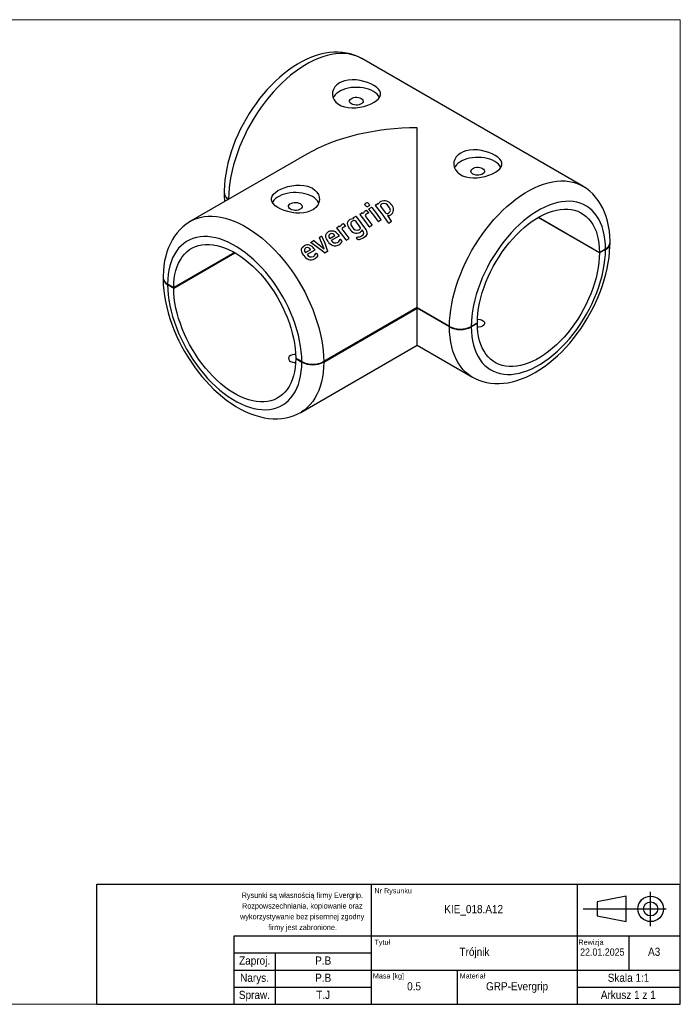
# Model space of a CAD drawing. Header units: millimetres. Extents: x 30 to 415, y 5 to 292.
# Tile 2 of 2: x 222 to 415, y 5 to 292. Entities that reach past the tile are written whole.
import ezdxf

# ---------------------------------------------------------------- set-up
doc = ezdxf.new("R2010")
doc.units = ezdxf.units.MM
doc.header["$PDSIZE"] = -1
doc.linetypes.add('SLD-Linia-ciągła', pattern=[0])
doc.linetypes.add('SLD-Linia-długa-kreska-kropka', pattern=[19.05, 15.24, -1.27, 1.27, -1.27])
doc.styles.add('SLDTEXTSTYLE0', font='GOTHIC.TTF', dxfattribs={"width": 0.913})
doc.styles.add('SLDTEXTSTYLE1', font='GOTHIC.TTF', dxfattribs={"width": 0.913, "bigfont": 'bigfont'})

msp = doc.modelspace()

# ---------------------------------------------------------------- linework, layer by layer
at = {"color": 7, "linetype": 'SLD-Linia-ciągła', "lineweight": 18, "true_color": 0xffffff}
for p, q in [((30, 292), (415, 292)), ((415, 292), (415, 5)), ((415, 5), (30, 5))]:
    msp.add_line(p, q, dxfattribs=at)
for p, q in [((386.55, 243.51), (322.2, 280.65)), ((338.3, 208.07), (338.3, 260.49)), ((306.15, 252.8), (272.27, 233.24)), ((283.39, 239.77), (283.48, 239.71)), ((326.23, 238.02), (326.74, 238.31)), ((326.95, 238.28), (327.01, 238.21)), ((321.7, 235.35), (322.24, 235.67)), ((322.42, 235.64), (322.52, 235.51)), ((323.66, 236.31), (324.09, 235.78)), ((323.85, 235.51), (323.66, 235.44)), ((323.98, 235.56), (323.85, 235.51)), ((324.28, 236.91), (324.91, 237.27)), ((327.79, 237.39), (329.01, 235.79)), ((319.98, 233.45), (319.41, 233.29)), ((319.86, 234.08), (319.78, 234.17)), ((319.8, 234.3), (320.36, 234.63)), ((321.66, 231.65), (320.52, 233.14)), ((323.41, 234.54), (325.15, 232.18)), ((327.76, 233.54), (327.13, 233.18)), ((329.67, 234.88), (330.78, 233.23)), ((330.76, 233.07), (330.13, 232.71)), ((391.44, 224.01), (373.58, 234.32)), ((373.72, 234.4), (391.44, 224.17)), ((314.95, 231.46), (315.49, 231.77)), ((315.68, 231.74), (315.78, 231.62)), ((316.66, 230.64), (318.41, 228.28)), ((316.91, 232.41), (317.34, 231.89)), ((317.1, 231.61), (316.92, 231.55)), ((317.24, 231.67), (317.1, 231.61)), ((322.44, 230.56), (322.31, 230.75)), ((325.14, 232.03), (324.51, 231.67)), ((307.45, 227.18), (308.06, 227.53)), ((308.28, 227.52), (311.25, 225.17)), ((311.25, 225.17), (309.9, 228.42)), ((309.97, 228.64), (310.37, 228.87)), ((312.76, 228.33), (312.85, 228.23)), ((312.85, 228.23), (314.35, 229.09)), ((315.53, 228.9), (313.31, 227.62)), ((315.31, 229.35), (315.54, 229.05)), ((315.5, 227.34), (315.87, 227.91)), ((316.12, 227.88), (316.37, 227.53)), ((318.39, 228.13), (317.76, 227.77)), ((320.97, 228), (320.67, 228.45)), ((322.62, 228.35), (321.63, 227.95)), ((285.09, 224.13), (267.38, 213.91)), ((267.38, 213.74), (285.23, 224.05)), ((305.71, 224.26), (305.79, 224.15)), ((305.79, 224.15), (307.29, 225.02)), ((308.47, 224.83), (306.25, 223.55)), ((308.25, 225.28), (308.48, 224.97)), ((312.04, 224.37), (311.53, 224.07)), ((391.44, 224.17), (393.21, 225.19)), ((393.21, 225.03), (391.44, 224.01)), ((308.44, 223.26), (308.81, 223.83)), ((309.06, 223.8), (309.31, 223.46)), ((267.38, 213.91), (265.61, 214.93)), ((265.61, 214.76), (267.38, 213.74)), ((338.3, 208.07), (311.08, 192.35)), ((311.08, 192.19), (338.3, 207.91)), ((338.3, 208.07), (347.74, 202.62)), ((347.74, 202.46), (338.3, 207.91)), ((338.3, 197.11), (338.3, 207.91)), ((354.1, 202.62), (355.87, 203.64)), ((355.87, 203.48), (354.1, 202.46)), ((355.73, 203.56), (355.87, 203.48)), ((304.42, 177.55), (338.3, 197.11)), ((338.3, 197.11), (354.4, 187.82)), ((304.71, 192.35), (302.94, 193.37)), ((303.08, 193.29), (302.94, 193.21)), ((302.94, 193.21), (304.71, 192.19))]:
    msp.add_line(p, q)
at = {"color": 178, "linetype": 'SLD-Linia-ciągła', "lineweight": 25, "true_color": 0x000042}
for p, q in [((245, 5), (245, 40)), ((245, 40), (415, 40)), ((325, 5), (325, 40)), ((385, 5), (385, 40)), ((415, 5), (415, 40)), ((399.27, 36.54), (390.74, 34.87)), ((390.74, 34.87), (390.74, 30.76)), ((399.27, 29.09), (399.27, 36.54)), ((386.65, 32.82), (410.91, 32.82)), ((390.74, 30.76), (399.27, 29.09)), ((285, 25), (325, 25)), ((285, 5), (285, 25)), ((325, 25), (415, 25)), ((400, 25), (400, 15)), ((285, 20), (325, 20)), ((297, 5), (297, 20)), ((285, 15), (325, 15)), ((325, 15), (385, 15)), ((350, 15), (350, 5)), ((385, 15), (415, 15)), ((285, 10), (325, 10)), ((385, 10), (415, 10)), ((245, 5), (415, 5))]:
    msp.add_line(p, q, dxfattribs=at)
at = {"color": 178, "linetype": 'SLD-Linia-długa-kreska-kropka', "lineweight": 25, "true_color": 0x000042}
msp.add_line((406.36, 27.81), (406.36, 37.82), dxfattribs=at)
at = {"flags": 128}
for points in [[(322.2, 280.65), (322.11, 280.7), (321.07, 281.23), (319.99, 281.68), (318.88, 282.03), (317.73, 282.29), (316.54, 282.46), (315.32, 282.54), (314.08, 282.53), (312.8, 282.43), (311.5, 282.22), (310.19, 281.93), (308.86, 281.54), (307.51, 281.05), (306.17, 280.48), (304.82, 279.81), (303.49, 279.05), (302.16, 278.22), (300.85, 277.3), (299.56, 276.31), (298.29, 275.25), (297.05, 274.12), (295.84, 272.92), (294.66, 271.67), (293.52, 270.36), (292.42, 269), (291.36, 267.6), (290.34, 266.15), (289.38, 264.66), (288.46, 263.13), (287.59, 261.58), (286.78, 260), (286.02, 258.4), (285.33, 256.78), (284.69, 255.15), (284.12, 253.5), (283.62, 251.86), (283.18, 250.22), (282.82, 248.58), (282.52, 246.94), (282.3, 245.33), (282.15, 243.73), (282.08, 242.15), (282.08, 241.61)], [(322.2, 280.65), (321.45, 281.05), (320.43, 281.47), (319.36, 281.79), (318.24, 282.02), (317.08, 282.14), (315.88, 282.15), (314.65, 282.07), (313.39, 281.88), (312.11, 281.59), (310.8, 281.2), (309.48, 280.71), (308.14, 280.12), (306.8, 279.44), (305.45, 278.66), (304.11, 277.79), (302.78, 276.84), (301.45, 275.8), (300.14, 274.68), (298.86, 273.49), (297.6, 272.22), (296.37, 270.88), (295.17, 269.49), (294.01, 268.03), (292.9, 266.52), (291.83, 264.96), (290.81, 263.36), (289.84, 261.72), (288.93, 260.05), (288.08, 258.36), (287.29, 256.65), (286.57, 254.92), (285.92, 253.18), (285.34, 251.45), (284.83, 249.72), (284.4, 248), (284.04, 246.29), (283.76, 244.61), (283.56, 242.96), (283.44, 241.34), (283.39, 239.77)], [(315.67, 273.55), (314.92, 273.02), (314.33, 272.39), (313.91, 271.69), (313.67, 270.94), (313.63, 270.16), (313.78, 269.39), (314.13, 268.64), (314.67, 267.97), (315.37, 267.39), (316.22, 266.93), (317.17, 266.59), (318.21, 266.38), (319.33, 266.29), (320.48, 266.33), (321.66, 266.47), (322.81, 266.73), (323.9, 267.07), (324.9, 267.48), (325.76, 267.95), (326.48, 268.45), (327.02, 268.98), (327.4, 269.53), (327.6, 270.09), (327.6, 270.66), (327.4, 271.23), (327.01, 271.79), (326.44, 272.33), (325.7, 272.84), (324.83, 273.3), (323.85, 273.7), (322.79, 274.03), (321.68, 274.28), (320.51, 274.43), (319.34, 274.46), (318.2, 274.37), (317.12, 274.15), (316.36, 273.89), (315.67, 273.55)], [(327.34, 269.37), (327.05, 269.85), (326.65, 270.3), (326.15, 270.72), (325.57, 271.1), (324.91, 271.44), (324.18, 271.72), (323.4, 271.95), (322.57, 272.12), (321.72, 272.23), (320.84, 272.28), (319.96, 272.27), (319.09, 272.19), (318.25, 272.04), (317.44, 271.84), (316.69, 271.58), (315.99, 271.27), (315.37, 270.91), (314.83, 270.51), (314.38, 270.08), (314.04, 269.61), (313.84, 269.25)], [(319.21, 267.43), (318.91, 267.65), (318.71, 267.9), (318.62, 268.17), (318.65, 268.45), (318.8, 268.72), (319.05, 268.95), (319.39, 269.15), (319.8, 269.3), (320.26, 269.38), (320.74, 269.39), (321.22, 269.34), (321.66, 269.23), (322.04, 269.06), (322.33, 268.84), (322.53, 268.59), (322.62, 268.31), (322.59, 268.03), (322.44, 267.77), (322.2, 267.53), (321.85, 267.33), (321.44, 267.19), (320.98, 267.11), (320.5, 267.09), (320.03, 267.14), (319.59, 267.25), (319.21, 267.43)], [(351.03, 253.14), (350.28, 252.61), (349.68, 251.98), (349.26, 251.28), (349.03, 250.53), (348.98, 249.75), (349.14, 248.98), (349.49, 248.23), (350.03, 247.56), (350.73, 246.98), (351.57, 246.52), (352.52, 246.18), (353.57, 245.97), (354.68, 245.88), (355.83, 245.92), (357.01, 246.06), (358.16, 246.32), (359.25, 246.66), (360.25, 247.07), (361.11, 247.54), (361.83, 248.04), (362.38, 248.57), (362.76, 249.12), (362.95, 249.68), (362.95, 250.25), (362.76, 250.82), (362.37, 251.38), (361.79, 251.92), (361.05, 252.43), (360.19, 252.89), (359.21, 253.29), (358.15, 253.62), (357.03, 253.87), (355.86, 254.02), (354.7, 254.05), (353.55, 253.96), (352.47, 253.74), (351.71, 253.48), (351.03, 253.14)], [(362.7, 248.96), (362.4, 249.44), (362, 249.89), (361.51, 250.31), (360.93, 250.69), (360.27, 251.03), (359.54, 251.31), (358.76, 251.54), (357.93, 251.71), (357.07, 251.82), (356.2, 251.87), (355.32, 251.86), (354.45, 251.78), (353.61, 251.63), (352.8, 251.43), (352.04, 251.17), (351.35, 250.86), (350.73, 250.5), (350.19, 250.1), (349.74, 249.67), (349.39, 249.2), (349.2, 248.84)], [(354.56, 247.02), (354.26, 247.24), (354.07, 247.49), (353.98, 247.76), (354.01, 248.04), (354.15, 248.31), (354.4, 248.54), (354.74, 248.74), (355.16, 248.89), (355.62, 248.97), (356.1, 248.98), (356.57, 248.93), (357.01, 248.82), (357.39, 248.65), (357.69, 248.43), (357.89, 248.18), (357.97, 247.9), (357.94, 247.62), (357.8, 247.36), (357.55, 247.12), (357.21, 246.92), (356.8, 246.78), (356.34, 246.7), (355.86, 246.68), (355.38, 246.73), (354.94, 246.84), (354.56, 247.02)], [(347.74, 202.62), (347.78, 204.2), (347.91, 205.81), (348.11, 207.47), (348.39, 209.15), (348.75, 210.85), (349.18, 212.57), (349.69, 214.3), (350.27, 216.04), (350.92, 217.77), (351.64, 219.5), (352.43, 221.21), (353.28, 222.91), (354.19, 224.58), (355.15, 226.21), (356.17, 227.81), (357.24, 229.37), (358.36, 230.88), (359.52, 232.34), (360.71, 233.74), (361.94, 235.07), (363.21, 236.34), (364.49, 237.54), (365.8, 238.66), (367.12, 239.69), (368.46, 240.65), (369.8, 241.51), (371.14, 242.29), (372.49, 242.97), (373.82, 243.56), (375.15, 244.05), (376.45, 244.44), (377.74, 244.73), (379, 244.92), (380.23, 245.01), (381.43, 244.99), (382.59, 244.87), (383.7, 244.65), (384.77, 244.32), (385.79, 243.9), (386.52, 243.51)], [(307.79, 242.87), (308.54, 242.34), (309.13, 241.72), (309.55, 241.02), (309.79, 240.27), (309.83, 239.49), (309.68, 238.71), (309.33, 237.97), (308.79, 237.29), (308.09, 236.72), (307.24, 236.25), (306.29, 235.92), (305.25, 235.7), (304.13, 235.62), (302.98, 235.65), (301.8, 235.8), (300.65, 236.05), (299.56, 236.39), (298.56, 236.81), (297.7, 237.27), (296.98, 237.77), (296.43, 238.3), (296.06, 238.85), (295.86, 239.41), (295.86, 239.98), (296.06, 240.55), (296.45, 241.12), (297.02, 241.66), (297.76, 242.17), (298.63, 242.63), (299.6, 243.03), (300.67, 243.36), (301.78, 243.6), (302.95, 243.75), (304.12, 243.79), (305.26, 243.7), (306.34, 243.47), (307.1, 243.21), (307.79, 242.87)], [(309.64, 238.53), (309.56, 238.69), (309.26, 239.17), (308.86, 239.62), (308.37, 240.04), (307.79, 240.42), (307.13, 240.76), (306.4, 241.04), (305.62, 241.27), (304.79, 241.45), (303.93, 241.56), (303.06, 241.61), (302.18, 241.59), (301.31, 241.51), (300.47, 241.37), (299.66, 241.17), (298.9, 240.91), (298.21, 240.6), (297.59, 240.24), (297.05, 239.84), (296.6, 239.4), (296.25, 238.93), (296.12, 238.71)], [(394.52, 227.03), (394.52, 227.36), (394.46, 228.89), (394.32, 230.39), (394.09, 231.84), (393.79, 233.25), (393.4, 234.59), (392.94, 235.88), (392.39, 237.1), (391.77, 238.25), (391.08, 239.32), (390.33, 240.31), (389.51, 241.21), (388.63, 242.03), (387.7, 242.76), (386.73, 243.4), (386.52, 243.51)], [(301.42, 236.75), (301.13, 236.97), (300.93, 237.22), (300.84, 237.5), (300.87, 237.77), (301.01, 238.04), (301.26, 238.28), (301.6, 238.47), (302.02, 238.62), (302.48, 238.7), (302.96, 238.72), (303.43, 238.67), (303.87, 238.55), (304.25, 238.38), (304.55, 238.16), (304.75, 237.91), (304.83, 237.64), (304.8, 237.36), (304.66, 237.09), (304.41, 236.85), (304.07, 236.66), (303.66, 236.51), (303.2, 236.43), (302.72, 236.41), (302.24, 236.46), (301.8, 236.58), (301.42, 236.75)], [(323.29, 237.79), (323.16, 238.01), (323.12, 238.11), (323.12, 238.21), (323.16, 238.3), (323.23, 238.39), (323.4, 238.51)], [(324.24, 238.33), (324.37, 238.12), (324.41, 238.02), (324.4, 237.91), (324.37, 237.82), (324.3, 237.74), (324.14, 237.62)], [(327.01, 238.21), (327.1, 238.29), (327.14, 238.39)], [(328.05, 238.3), (327.84, 238.14), (327.68, 237.94), (327.65, 237.8), (327.66, 237.67), (327.79, 237.39)], [(393.21, 225.19), (393.16, 226.61), (393.04, 227.98), (392.83, 229.28), (392.55, 230.53), (392.19, 231.7), (391.76, 232.81), (391.25, 233.83), (390.67, 234.77), (390.02, 235.63), (389.3, 236.4), (388.52, 237.07), (387.67, 237.66), (386.77, 238.14), (385.82, 238.52), (384.82, 238.8), (383.77, 238.99), (382.68, 239.06), (381.55, 239.04), (380.39, 238.91), (379.2, 238.68), (377.99, 238.34), (376.77, 237.91), (375.53, 237.38), (374.28, 236.75), (373.03, 236.03), (371.78, 235.22), (370.54, 234.32), (369.31, 233.33), (368.1, 232.27), (366.92, 231.13), (365.76, 229.92), (364.63, 228.64), (363.54, 227.31), (362.49, 225.92), (361.49, 224.47), (360.53, 222.99), (359.63, 221.47), (358.79, 219.91), (358.01, 218.34), (357.29, 216.74), (356.64, 215.13), (356.06, 213.52), (355.55, 211.9), (355.12, 210.3), (354.76, 208.71), (354.48, 207.14), (354.27, 205.6), (354.15, 204.09), (354.1, 202.62)], [(322.52, 235.51), (322.61, 235.58), (322.67, 235.67)], [(323.5, 235.35), (323.31, 235.21), (323.24, 235.12), (323.21, 235.02), (323.22, 234.89), (323.26, 234.77), (323.41, 234.54)], [(323.26, 236.3), (323.35, 236.35), (323.45, 236.38)], [(323.66, 235.44), (323.58, 235.4), (323.5, 235.35)], [(324.08, 235.61), (324.03, 235.58), (323.98, 235.56)], [(324.09, 235.78), (324.12, 235.73), (324.13, 235.71), (324.13, 235.69), (324.13, 235.67), (324.12, 235.65), (324.08, 235.61)], [(326.97, 233.23), (325.65, 235.04), (324.27, 236.77)], [(325.08, 237.23), (326.46, 235.5), (327.78, 233.7)], [(329.98, 232.76), (328.16, 235.39), (326.22, 237.87)], [(330.53, 236.4), (330.38, 237.02), (330, 237.59)], [(330.06, 235.66), (330.38, 235.97), (330.53, 236.4)], [(355.87, 203.64), (355.91, 205.03), (356.04, 206.47), (356.24, 207.93), (356.52, 209.42), (356.87, 210.93), (357.3, 212.46), (357.8, 213.99), (358.38, 215.52), (359.02, 217.04), (359.72, 218.55), (360.49, 220.03), (361.32, 221.49), (362.2, 222.92), (363.13, 224.3), (364.11, 225.64), (365.13, 226.92), (366.19, 228.15), (367.28, 229.31), (368.4, 230.41), (369.54, 231.43), (370.7, 232.37), (371.88, 233.23), (373.06, 234.01), (374.25, 234.69), (375.43, 235.28), (376.6, 235.78), (377.77, 236.18), (378.91, 236.48), (380.03, 236.68), (381.12, 236.77), (382.18, 236.77), (383.2, 236.66), (384.18, 236.45), (385.11, 236.15), (385.99, 235.74), (386.82, 235.23), (387.59, 234.63), (388.29, 233.94), (388.93, 233.16), (389.5, 232.29), (390.01, 231.34), (390.44, 230.31), (390.79, 229.21), (391.07, 228.04), (391.27, 226.81), (391.39, 225.52), (391.44, 224.17)], [(272.29, 233.24), (271.86, 233), (270.9, 232.34), (270, 231.6), (269.16, 230.79), (268.37, 229.9), (267.65, 228.93), (266.99, 227.9), (266.4, 226.79), (265.88, 225.61), (265.42, 224.37), (265.04, 223.06), (264.74, 221.69), (264.51, 220.27), (264.37, 218.8), (264.3, 217.29), (264.29, 216.77)], [(272.28, 233.25), (273.02, 233.64), (274.04, 234.06), (275.11, 234.38), (276.23, 234.6), (277.39, 234.72), (278.58, 234.74), (279.81, 234.65), (281.07, 234.47), (282.36, 234.18), (283.67, 233.78), (284.99, 233.29), (286.33, 232.71), (287.67, 232.02), (289.01, 231.25), (290.36, 230.38), (291.69, 229.43), (293.02, 228.39), (294.32, 227.27), (295.61, 226.07), (296.87, 224.81), (298.1, 223.47), (299.3, 222.07), (300.46, 220.62), (301.57, 219.11), (302.64, 217.55), (303.66, 215.95), (304.63, 214.31), (305.54, 212.64), (306.39, 210.95), (307.17, 209.23), (307.89, 207.51), (308.54, 205.77), (309.13, 204.04), (309.63, 202.3), (310.07, 200.58), (310.43, 198.88), (310.71, 197.2), (310.91, 195.55), (311.03, 193.93), (311.08, 192.35)], [(316.52, 232.41), (316.61, 232.45), (316.7, 232.49)], [(318.67, 230.98), (318.2, 231.77), (318.08, 232.18), (318.04, 232.59), (318.1, 232.98), (318.25, 233.32), (318.81, 233.83)], [(318.81, 233.83), (319.2, 234), (319.66, 234.05)], [(319.41, 233.29), (319.06, 232.97), (318.98, 232.74), (318.97, 232.48), (319.03, 232.23), (319.14, 231.96), (319.46, 231.46)], [(319.66, 234.05), (319.76, 234.05), (319.86, 234.08)], [(319.78, 234.17), (319.76, 234.21), (319.75, 234.23), (319.75, 234.25), (319.76, 234.26), (319.77, 234.28), (319.8, 234.3)], [(320.53, 234.59), (321.95, 232.8), (323.3, 230.94)], [(324.35, 231.71), (323.05, 233.5), (321.68, 235.21)], [(329.77, 234.92), (329.72, 234.9), (329.67, 234.88)], [(329.9, 234.92), (329.83, 234.92), (329.77, 234.92)], [(312.36, 227.33), (311.88, 228.11), (311.73, 228.52), (311.67, 228.92), (311.72, 229.31), (311.87, 229.65), (312.43, 230.15)], [(317.6, 227.82), (316.3, 229.6), (314.94, 231.31)], [(315.78, 231.62), (315.86, 231.69), (315.92, 231.78)], [(316.75, 231.46), (316.56, 231.32), (316.49, 231.23), (316.46, 231.12), (316.47, 231), (316.51, 230.87), (316.66, 230.64)], [(316.92, 231.55), (316.83, 231.51), (316.75, 231.46)], [(317.33, 231.71), (317.29, 231.69), (317.24, 231.67)], [(317.34, 231.89), (317.38, 231.84), (317.39, 231.81), (317.39, 231.79), (317.38, 231.77), (317.37, 231.75), (317.33, 231.71)], [(321.37, 230.75), (321.58, 230.91), (321.73, 231.11), (321.78, 231.24), (321.77, 231.37), (321.66, 231.65)], [(322.14, 228.98), (322.54, 229.29), (322.74, 229.79)], [(322.31, 230.75), (322.23, 230.68), (322.18, 230.58)], [(322.74, 229.79), (322.66, 230.19), (322.44, 230.56)], [(304.71, 192.35), (304.67, 193.82), (304.54, 195.33), (304.34, 196.87), (304.06, 198.44), (303.7, 200.03), (303.26, 201.64), (302.75, 203.25), (302.17, 204.86), (301.52, 206.47), (300.8, 208.07), (300.02, 209.65), (299.18, 211.2), (298.28, 212.72), (297.33, 214.21), (296.32, 215.65), (295.27, 217.04), (294.18, 218.38), (293.06, 219.65), (291.9, 220.86), (290.71, 222), (289.5, 223.07), (288.27, 224.05), (287.03, 224.95), (285.78, 225.76), (284.53, 226.49), (283.29, 227.11), (282.05, 227.65), (280.82, 228.08), (279.61, 228.41), (278.42, 228.64), (277.26, 228.77), (276.14, 228.8), (275.05, 228.72), (274, 228.54), (272.99, 228.26), (272.04, 227.87), (271.14, 227.39), (270.3, 226.81), (269.52, 226.13), (268.8, 225.36), (268.15, 224.51), (267.57, 223.56), (267.06, 222.54), (266.62, 221.44), (266.26, 220.26), (265.98, 219.02), (265.78, 217.71), (265.65, 216.34), (265.61, 214.93)], [(307.4, 227.02), (307.38, 227.04), (307.37, 227.07), (307.37, 227.09), (307.38, 227.12), (307.41, 227.15), (307.45, 227.18)], [(307.48, 226.95), (307.43, 226.98), (307.4, 227.02)], [(311.09, 224.19), (309.31, 225.6), (307.48, 226.95)], [(309.9, 228.42), (309.88, 228.49), (309.87, 228.52), (309.88, 228.55), (309.92, 228.6), (309.97, 228.64)], [(310.37, 228.87), (310.45, 228.9), (310.47, 228.9), (310.49, 228.9), (310.51, 228.88), (310.53, 228.87)], [(310.53, 228.87), (310.55, 228.84), (310.57, 228.81)], [(310.57, 228.81), (311.37, 226.86), (312.11, 224.84)], [(315.15, 227.06), (315.33, 227.18), (315.5, 227.34)], [(315.87, 227.91), (315.9, 227.95), (315.94, 227.99)], [(315.94, 227.99), (315.96, 228), (315.99, 228), (316.01, 227.99), (316.04, 227.97), (316.12, 227.88)], [(320.67, 228.61), (320.73, 228.63), (320.8, 228.63)], [(321.63, 227.95), (321.3, 227.88), (321.21, 227.87), (321.13, 227.89), (321.05, 227.93), (320.97, 228)], [(323.71, 229.55), (323.28, 228.84), (322.62, 228.35)], [(354.42, 187.81), (355.24, 187.37), (356.31, 186.9), (357.42, 186.53), (358.56, 186.24), (359.74, 186.04), (360.95, 185.94), (362.19, 185.93), (363.45, 186.01), (364.74, 186.18), (366.06, 186.45), (367.38, 186.82), (368.72, 187.28), (370.07, 187.83), (371.41, 188.48), (372.75, 189.21), (374.09, 190.02), (375.4, 190.92), (376.7, 191.89), (377.97, 192.93), (379.22, 194.04), (380.44, 195.22), (381.62, 196.46), (382.77, 197.75), (383.89, 199.1), (384.96, 200.49), (385.99, 201.93), (386.97, 203.41), (387.9, 204.93), (388.78, 206.47), (389.61, 208.05), (390.38, 209.64), (391.09, 211.26), (391.74, 212.89), (392.33, 214.53), (392.85, 216.17), (393.3, 217.82), (393.69, 219.46), (394.01, 221.09), (394.25, 222.71), (394.41, 224.32), (394.51, 225.9), (394.52, 226.86)], [(267.38, 213.91), (267.42, 215.25), (267.54, 216.54), (267.74, 217.77), (268.02, 218.94), (268.38, 220.04), (268.81, 221.07), (269.31, 222.02), (269.88, 222.89), (270.52, 223.67), (271.23, 224.37), (272, 224.97), (272.82, 225.47), (273.7, 225.88), (274.63, 226.19), (275.61, 226.4), (276.63, 226.5), (277.69, 226.51), (278.78, 226.41), (279.9, 226.21), (281.05, 225.91), (282.21, 225.51), (283.38, 225.02), (284.57, 224.43), (285.75, 223.74), (286.94, 222.97), (288.11, 222.11), (289.27, 221.16), (290.42, 220.14), (291.54, 219.05), (292.63, 217.89), (293.69, 216.66), (294.71, 215.37), (295.69, 214.03), (296.62, 212.65), (297.5, 211.23), (298.32, 209.77), (299.09, 208.28), (299.8, 206.77), (300.44, 205.25), (301.01, 203.72), (301.51, 202.19), (301.94, 200.67), (302.3, 199.16), (302.57, 197.67), (302.78, 196.2), (302.9, 194.77), (302.94, 193.37)], [(305.31, 223.26), (304.83, 224.03), (304.67, 224.45), (304.61, 224.85), (304.66, 225.24), (304.81, 225.57), (305.37, 226.08)], [(308.81, 223.83), (308.84, 223.88), (308.88, 223.91)], [(308.88, 223.91), (308.9, 223.92), (308.93, 223.92), (308.96, 223.92), (308.98, 223.9), (309.06, 223.8)], [(312.11, 224.84), (312.16, 224.7), (312.19, 224.56), (312.17, 224.49), (312.15, 224.44), (312.04, 224.37)], [(354.1, 202.46), (354.15, 201.04), (354.27, 199.67), (354.48, 198.37), (354.76, 197.12), (355.12, 195.95), (355.55, 194.85), (356.06, 193.82), (356.64, 192.88), (357.29, 192.02), (358.01, 191.25), (358.79, 190.58), (359.63, 190), (360.53, 189.51), (361.49, 189.13), (362.49, 188.85), (363.54, 188.66), (364.63, 188.59), (365.76, 188.61), (366.92, 188.74), (368.1, 188.97), (369.31, 189.31), (370.54, 189.74), (371.78, 190.27), (373.03, 190.9), (374.28, 191.62), (375.53, 192.43), (376.77, 193.33), (377.99, 194.32), (379.2, 195.38), (380.39, 196.52), (381.55, 197.73), (382.68, 199.01), (383.77, 200.34), (384.82, 201.73), (385.82, 203.18), (386.77, 204.66), (387.67, 206.18), (388.52, 207.74), (389.3, 209.31), (390.02, 210.91), (390.67, 212.52), (391.25, 214.13), (391.76, 215.75), (392.19, 217.35), (392.55, 218.94), (392.83, 220.51), (393.04, 222.05), (393.16, 223.56), (393.21, 225.03)], [(391.44, 224.01), (391.39, 222.62), (391.27, 221.18), (391.07, 219.72), (390.79, 218.23), (390.44, 216.72), (390.01, 215.19), (389.5, 213.66), (388.93, 212.13), (388.29, 210.61), (387.59, 209.1), (386.82, 207.62), (385.99, 206.16), (385.11, 204.73), (384.18, 203.35), (383.2, 202.01), (382.18, 200.73), (381.12, 199.5), (380.03, 198.34), (378.91, 197.24), (377.77, 196.22), (376.6, 195.28), (375.43, 194.42), (374.25, 193.64), (373.06, 192.96), (371.88, 192.37), (370.7, 191.87), (369.54, 191.47), (368.4, 191.17), (367.28, 190.97), (366.19, 190.88), (365.13, 190.88), (364.11, 190.99), (363.13, 191.2), (362.2, 191.5), (361.32, 191.91), (360.49, 192.42), (359.72, 193.02), (359.02, 193.71), (358.38, 194.49), (357.8, 195.36), (357.3, 196.31), (356.87, 197.34), (356.52, 198.44), (356.24, 199.61), (356.04, 200.84), (355.91, 202.13), (355.87, 203.48)], [(308.09, 222.98), (308.28, 223.11), (308.44, 223.26)], [(264.29, 216.6), (264.29, 216.26), (264.35, 214.7), (264.49, 213.1), (264.7, 211.49), (264.99, 209.86), (265.34, 208.22), (265.77, 206.58), (266.26, 204.93), (266.83, 203.29), (267.45, 201.66), (268.14, 200.03), (268.88, 198.43), (269.69, 196.85), (270.55, 195.29), (271.46, 193.76), (272.42, 192.26), (273.43, 190.81), (274.48, 189.4), (275.58, 188.03), (276.71, 186.71), (277.89, 185.45), (279.09, 184.25), (280.33, 183.11), (281.59, 182.04), (282.88, 181.04), (284.19, 180.11), (285.53, 179.26), (286.87, 178.49), (288.23, 177.8), (289.6, 177.2), (290.97, 176.7), (292.34, 176.29), (293.69, 175.98), (295.04, 175.78), (296.36, 175.67), (297.65, 175.66), (298.91, 175.76), (300.13, 175.95), (301.31, 176.23), (302.44, 176.61), (303.52, 177.08), (304.38, 177.54)], [(265.61, 214.76), (265.65, 213.3), (265.78, 211.79), (265.98, 210.24), (266.26, 208.67), (266.62, 207.08), (267.06, 205.48), (267.57, 203.87), (268.15, 202.25), (268.8, 200.64), (269.52, 199.05), (270.3, 197.47), (271.14, 195.92), (272.04, 194.39), (272.99, 192.91), (274, 191.47), (275.05, 190.08), (276.14, 188.74), (277.26, 187.46), (278.42, 186.25), (279.61, 185.11), (280.82, 184.05), (282.05, 183.07), (283.29, 182.17), (284.53, 181.35), (285.78, 180.63), (287.03, 180), (288.27, 179.47), (289.5, 179.04), (290.71, 178.71), (291.9, 178.47), (293.06, 178.35), (294.18, 178.32), (295.27, 178.4), (296.32, 178.58), (297.33, 178.86), (298.28, 179.25), (299.18, 179.73), (300.02, 180.31), (300.8, 180.99), (301.52, 181.75), (302.17, 182.61), (302.75, 183.55), (303.26, 184.58), (303.7, 185.68), (304.06, 186.86), (304.34, 188.1), (304.54, 189.41), (304.67, 190.77), (304.71, 192.19)], [(302.94, 193.21), (302.9, 191.87), (302.78, 190.58), (302.57, 189.35), (302.3, 188.18), (301.94, 187.07), (301.51, 186.05), (301.01, 185.1), (300.44, 184.23), (299.8, 183.45), (299.09, 182.75), (298.32, 182.15), (297.5, 181.65), (296.62, 181.24), (295.69, 180.93), (294.71, 180.72), (293.69, 180.61), (292.63, 180.61), (291.54, 180.71), (290.42, 180.91), (289.27, 181.21), (288.11, 181.6), (286.94, 182.1), (285.75, 182.69), (284.57, 183.38), (283.38, 184.15), (282.21, 185.01), (281.05, 185.95), (279.9, 186.97), (278.78, 188.07), (277.69, 189.23), (276.63, 190.46), (275.61, 191.74), (274.63, 193.08), (273.7, 194.47), (272.82, 195.89), (272, 197.35), (271.23, 198.84), (270.52, 200.34), (269.88, 201.87), (269.31, 203.4), (268.81, 204.93), (268.38, 206.45), (268.02, 207.96), (267.74, 209.45), (267.54, 210.92), (267.42, 212.35), (267.38, 213.74)], [(355.93, 204.68), (355.98, 204.68), (356.64, 204.64), (357.23, 204.46), (357.67, 204.17), (357.93, 203.79), (357.96, 203.39), (357.77, 202.99), (357.38, 202.67), (356.83, 202.46), (356.19, 202.37), (355.92, 202.39)], [(354.42, 187.81), (354.19, 187.94), (353.28, 188.56), (352.43, 189.28), (351.64, 190.08), (350.92, 190.98), (350.27, 191.96), (349.69, 193.03), (349.18, 194.17), (348.75, 195.39), (348.39, 196.68), (348.11, 198.04), (347.91, 199.46), (347.78, 200.93), (347.74, 202.46)], [(302.9, 194.4), (302.61, 194.41), (301.96, 194.32), (301.42, 194.1), (301.03, 193.78), (300.85, 193.39), (300.89, 192.98), (301.15, 192.61), (301.42, 192.41)], [(311.08, 192.19), (311.03, 190.66), (310.91, 189.19), (310.71, 187.77), (310.43, 186.41), (310.07, 185.12), (309.63, 183.9), (309.13, 182.76), (308.54, 181.7), (307.89, 180.71), (307.17, 179.82), (306.39, 179.01), (305.54, 178.3), (304.63, 177.68), (304.38, 177.54)]]:
    msp.add_lwpolyline(points, dxfattribs=at)
at = {"color": 178, "linetype": 'SLD-Linia-ciągła', "lineweight": 25, "true_color": 0x000042}
for radius in [3.72, 2.06]:
    msp.add_circle((406.36, 32.82), radius, dxfattribs=at)
for centre, radius, start, end in [((303.21, 241.22), 21.13, 179.4047, 186.1047), ((284.19, 241.71), 2.1, 182.7144, 247.7693), ((284.24, 241.58), 2.14, 177.3474, 245.3209), ((323.71, 237.93), 0.656, 37.1927, 118.9022), ((326.83, 238.2), 0.142, 35.0899, 131.0494), ((328.4, 237.75), 1.41, 118.2441, 152.9942), ((328.76, 236.84), 2.38, 30.6221, 115.5966), ((328.64, 236.88), 1.53, 27.2344, 112.7285), ((321.76, 235.28), 0.0988, 128.9107, 222.2005), ((322.31, 235.54), 0.146, 40.3664, 120.5729), ((324.3, 234.73), 1.88, 123.282, 149.8629), ((323.8, 238.13), 0.613, 213.3197, 303.2764), ((323.51, 236.23), 0.166, 26.586, 113.7623), ((324.34, 236.83), 0.0978, 128.3524, 222.4201), ((324.96, 237.13), 0.152, 41.039, 109.963), ((326.29, 237.94), 0.0967, 127.6535, 222.7148), ((329.6, 236.3), 0.778, 220.2296, 305.681), ((329.52, 236.65), 1.91, 306.2045, 47.3249), ((316.77, 232.34), 0.166, 26.5679, 113.7067), ((319.96, 232.79), 0.655, 32.3187, 89.0033), ((320.42, 234.49), 0.148, 40.881, 110.8422), ((327.08, 233.31), 0.136, 215.2474, 289.6494), ((327.69, 233.63), 0.112, 310.9332, 35.8506), ((329.9, 236.46), 1.54, 270.0226, 298.8343), ((330.09, 232.83), 0.131, 212.3013, 289.2594), ((330.68, 233.16), 0.118, 311.6097, 33.9083), ((313.45, 228.25), 2.16, 30.6436, 118.4399), ((313.38, 228.53), 1.11, 30.3827, 115.9215), ((315.01, 231.38), 0.0988, 128.9163, 222.2221), ((315.56, 231.65), 0.146, 40.355, 120.5447), ((317.55, 230.83), 1.89, 123.3428, 149.8888), ((320.69, 232.12), 2.32, 209.3395, 293.9657), ((320.8, 232.13), 1.49, 206.447, 292.7333), ((321.01, 231.14), 1.3, 298.507, 334.3391), ((322.22, 229.87), 1.52, 348.0019, 44.7089), ((324.46, 231.79), 0.136, 215.2699, 289.5337), ((325.06, 232.11), 0.112, 310.9101, 35.8277), ((308.16, 227.38), 0.18, 49.5459, 124.9738), ((314.42, 228.42), 2.32, 207.8975, 297.0872), ((313.29, 228.88), 0.759, 121.0297, 226.1248), ((314.53, 228.33), 1.41, 209.988, 295.6811), ((314.27, 228.53), 2.49, 298.8664, 328.3938), ((315.47, 228.98), 0.1, 307.8083, 41.9061), ((316.22, 227.37), 0.223, 321.4282, 49.4361), ((317.71, 227.9), 0.136, 215.2257, 289.45), ((318.32, 228.22), 0.112, 310.9783, 35.8689), ((320.75, 228.53), 0.111, 132.3017, 225.972), ((320.8, 231.44), 2.8, 269.9192, 298.5777), ((392.26, 227.25), 2.27, 294.6716, 354.4032), ((392.51, 226.91), 2.01, 290.258, 358.448), ((306.4, 224.18), 2.16, 30.645, 118.4411), ((306.23, 224.81), 0.76, 121.1269, 226.065), ((306.33, 224.46), 1.11, 30.3593, 115.9675), ((308.41, 224.91), 0.101, 308.0264, 41.9356), ((311.38, 224.39), 0.351, 213.8328, 295.6472), ((307.36, 224.35), 2.33, 207.8991, 297.0778), ((307.48, 224.25), 1.41, 210.0137, 295.6279), ((307.21, 224.47), 2.5, 298.9356, 328.3387), ((309.17, 223.29), 0.222, 321.2825, 49.4494), ((266.52, 216.8), 2.23, 181.6218, 245.7493), ((266.41, 216.87), 2.1, 182.8875, 247.6075), ((350.92, 208.74), 6.9, 242.5319, 297.4683), ((350.92, 208.51), 6.84, 242.265, 297.7352), ((302.6, 194.56), 2.45, 241.1741, 276.3231), ((307.89, 198.4), 6.84, 242.2571, 297.7427), ((307.89, 198.25), 6.84, 242.2798, 297.72)]:
    msp.add_arc(centre, radius, start, end)
msp.add_ellipse((338.3, 234.24), major_axis=(45.47, 0), ratio=0.577382, start_param=1.570796, end_param=2.356113)
at = {"color": 7, "linetype": 'SLD-Linia-ciągła', "lineweight": 18, "true_color": 0xffffff}
msp.add_point((406.36, 32.82), dxfattribs=at)

# ---------------------------------------------------------------- texts
at = {"color": 178, "linetype": 'SLD-Linia-ciągła', "lineweight": 25, "true_color": 0x000042}
for s, insert, char_height, attachment_point, style in [('Rysunki są własnością firmy Evergrip. ', (304.87, 37.59), 1.5875, 2, 'SLDTEXTSTYLE1'), ('Nr Rysunku', (325.88, 38.86), 1.5, 1, 'SLDTEXTSTYLE0'), ('Rozpowszechniania, kopiowanie oraz ', (304.86, 34.48), 1.5875, 2, 'SLDTEXTSTYLE0'), ('wykorzystywanie bez pisemnej zgodny ', (304.81, 31.36), 1.5875, 2, 'SLDTEXTSTYLE0'), ('firmy jest zabronione.', (304.93, 28.24), 1.5875, 2, 'SLDTEXTSTYLE0'), ('Tytuł', (325.88, 23.84), 1.5, 1, 'SLDTEXTSTYLE1'), ('Rewizja', (385.32, 23.84), 1.5, 1, 'SLDTEXTSTYLE0'), ('22.01.2025', (392.28, 21.28), 2.117, 2, 'SLDTEXTSTYLE0'), ('A3', (407.38, 21.5), 2.381, 2, 'SLDTEXTSTYLE0'), ('Zaproj.', (290.96, 18.94), 2.381, 2, 'SLDTEXTSTYLE0'), ('P.B', (310.94, 18.94), 2.381, 2, 'SLDTEXTSTYLE0'), ('Narys.', (290.93, 13.94), 2.381, 2, 'SLDTEXTSTYLE0'), ('P.B', (310.94, 13.94), 2.381, 2, 'SLDTEXTSTYLE0'), ('Masa [kg]', (325.42, 14.03), 1.5, 1, 'SLDTEXTSTYLE0'), ('0.5', (337.42, 11.44), 2.381, 2, 'SLDTEXTSTYLE0'), ('Materiał', (350.72, 14.03), 1.5, 1, 'SLDTEXTSTYLE1'), ('GRP-Evergrip', (367.43, 11.44), 2.3813, 2, 'SLDTEXTSTYLE0'), ('Skala 1:1', (399.91, 13.94), 2.381, 2, 'SLDTEXTSTYLE0'), ('Spraw.', (290.9, 8.94), 2.381, 2, 'SLDTEXTSTYLE0'), ('T.J', (310.94, 8.94), 2.381, 2, 'SLDTEXTSTYLE0'), ('Arkusz 1 z 1', (399.84, 8.94), 2.3813, 2, 'SLDTEXTSTYLE0')]:
    msp.add_mtext(s, dxfattribs=dict(at, insert=insert, char_height=char_height, attachment_point=attachment_point, style=style))
at = {"color": 7, "linetype": 'SLD-Linia-ciągła', "lineweight": 18, "true_color": 0xffffff, "attachment_point": 2, "style": 'SLDTEXTSTYLE0'}
for s, insert, char_height in [('KIE_018.A12', (354.79, 33.94), 2.3813), ('Trójnik', (355.02, 21.5), 2.381)]:
    msp.add_mtext(s, dxfattribs=dict(at, insert=insert, char_height=char_height))

doc.saveas('drawing.dxf')
